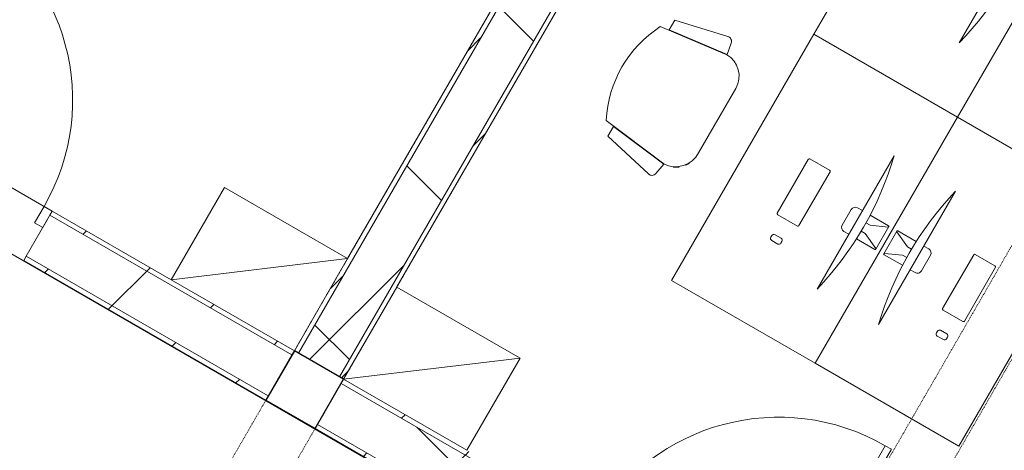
# Model space of a CAD drawing. Header units: centimetres. Extents: x 6036 to 22185, y 5782 to 11383.
# Tile 134 of 256: x 14089 to 14504, y 7749 to 7931. Entities that reach past the tile are written whole.
import ezdxf

# ---------------------------------------------------------------- set-up
doc = ezdxf.new("R2010")
doc.units = ezdxf.units.CM
doc.linetypes.add('Dash', pattern=[0.6, 0.3, -0.3])
for name, color, linetype, lineweight in [('A-COLS', 52, 'Continuous', 9), ('A-COLS-HDLN', 52, 'Dash', 9), ('A-DOOR', 31, 'Continuous', 9), ('A-DOOR-FRAM', 31, 'Continuous', 9), ('A-DOOR-OPNG', 31, 'Continuous', 9), ('A-FLOR', 192, 'Continuous', 9), ('A-GENM', 13, 'Continuous', 9), ('A-WALL', 113, 'Continuous', 9), ('A-WALL-FNSH', 113, 'Continuous', 25), ('A-WALL-PATT', 111, 'Continuous', 25), ('I-FURN', 30, 'Continuous', 9), ('Q-CASE', 31, 'Continuous', 9)]:
    doc.layers.add(name, color=color, linetype=linetype, lineweight=lineweight)
pattern_1 = [(45, (5468.8, 0), (-21.2132, 21.2132), [])]
pattern_2 = [(45, (5468.8, 0), (-53.033, 53.033), []), (135, (5468.8, 0), (-53.033, -53.033), [])]

# ---------------------------------------------------------------- blocks, each defined once
blk = doc.blocks.new('DOOR_Drzwi-1S_P1 - C13-D_Drzwi_90x200_-8233005-7-01 ZestMeble')
at = {"layer": 'A-DOOR'}
for p, q in [((45, -12), (45, -102)), ((48, -15), (45, -15)), ((48, -15), (48, -102)), ((48, -102), (45, -102))]:
    blk.add_line(p, q, dxfattribs=at)
at = {"layer": 'A-DOOR-FRAM'}
for p, q in [((-45, -4), (-49, -4)), ((-49, -4), (-49, -12)), ((-45, -12), (-45, -4)), ((49, -4), (45, -4)), ((45, -4), (45, -12)), ((49, -12), (49, -4)), ((-49, -12), (-45, -12)), ((45, -12), (49, -12))]:
    blk.add_line(p, q, dxfattribs=at)
at = {"layer": 'A-DOOR-OPNG'}
blk.add_arc((45, -12), 90, 180, 270, dxfattribs=at)
blk = doc.blocks.new('DOOR_Drzwi-1S_P1 - C13-D_Drzwi_90x200_-8233004-7-01 ZestMeble')
at = {"layer": 'A-DOOR'}
for p, q in [((48, 102), (45, 102)), ((45, 12), (45, 102)), ((48, 15), (48, 102)), ((48, 15), (45, 15))]:
    blk.add_line(p, q, dxfattribs=at)
at = {"layer": 'A-DOOR-FRAM'}
for p, q in [((-49, 4), (-49, 12)), ((-49, 12), (-45, 12)), ((-45, 12), (-45, 4)), ((45, 4), (45, 12)), ((45, 12), (49, 12)), ((49, 12), (49, 4)), ((-45, 4), (-49, 4)), ((49, 4), (45, 4))]:
    blk.add_line(p, q, dxfattribs=at)
at = {"layer": 'A-DOOR-OPNG'}
blk.add_arc((45, 12), 90, 90, 180, dxfattribs=at)
blk = doc.blocks.new('GEMO_WregaPodstawowaDrewno - GEMO_WregaPodstawowaDrewno-5875956-7-01 ZestMeble')
at = {"layer": 'A-COLS-HDLN', "color": 254}
for p, q in [((-12, 391.15), (-12, -391.15)), ((12, -391.15), (12, 391.15))]:
    blk.add_line(p, q, dxfattribs=at)
blk = doc.blocks.new('FURN_StolBiurowy-Prostokat_P3 - E2_StolBiurowy_150x80_-Biurko-V1-5999151-7-01 ZestMeble')
at = {"layer": 'A-GENM'}
for p, q in [((-5.79, 23.81), (-5.79, 32.77)), ((-5.5, 33.07), (5.5, 33.07)), ((-2.04, 25.91), (-5.22, 32.9)), ((2.04, 25.91), (5.22, 32.9)), ((5.79, 23.81), (5.79, 32.77)), ((-2.04, 23.91), (-2.04, 25.91)), ((2.04, 23.91), (2.04, 25.91)), ((-32.5, 20), (32.5, 20)), ((-5.79, 17.67), (-5.79, 20)), ((5.79, 17.67), (5.79, 20)), ((-3.79, 15.67), (3.79, 15.67)), ((-13.6, -10.08), (-13.6, -0.5)), ((-13.1, 0), (13.1, 0)), ((13.6, -0.5), (13.6, -10.08)), ((21.5, -6.82), (21.5, -3.88)), ((22.5, -2.88), (23.31, -2.88)), ((24.31, -3.88), (24.31, -6.82)), ((23.31, -7.82), (22.5, -7.82)), ((13.1, -10.58), (-13.1, -10.58))]:
    blk.add_line(p, q, dxfattribs=at)
for centre, radius, start, end in [((-5.49, 32.77), 0.3, 24.4894, 180), ((5.49, 32.77), 0.3, 360, 155.5106), ((0, -112.42), 136.35, 76.2108, 103.7892), ((-3.79, 17.67), 2, 180, 270), ((3.79, 17.67), 2, 270, 360), ((-13.1, -0.5), 0.5, 90, 180), ((13.1, -0.5), 0.5, 360, 90), ((22.5, -3.88), 1, 90, 180), ((23.31, -3.88), 1, 360, 90), ((22.5, -6.82), 1, 180, 270), ((23.31, -6.82), 1, 270, 0), ((-13.1, -10.08), 0.5, 180, 270), ((13.1, -10.08), 0.5, 270, 0)]:
    blk.add_arc(centre, radius, start, end, dxfattribs=at)
at = {"layer": 'I-FURN'}
for p, q in [((60, 35), (-60, 35)), ((-60, 35), (-60, -35)), ((-60, -35), (-60, 35)), ((-60, 35), (60, 35)), ((60, -35), (60, 35)), ((60, 35), (60, -35)), ((-60, -35), (60, -35)), ((60, -35), (-60, -35))]:
    blk.add_line(p, q, dxfattribs=at)
blk = doc.blocks.new('FURN_StolBiurowy-Prostokat_P3 - E2_StolBiurowy_150x80_-Biurko-V1-5999152-7-01 ZestMeble')
at = {"layer": 'A-GENM'}
for p, q in [((-13.6, 10.08), (-13.6, 0.5)), ((13.1, 10.58), (-13.1, 10.58)), ((13.6, 0.5), (13.6, 10.08)), ((21.5, 6.82), (21.5, 3.88)), ((23.31, 7.82), (22.5, 7.82)), ((24.31, 3.88), (24.31, 6.82)), ((-13.1, 0), (13.1, 0)), ((22.5, 2.88), (23.31, 2.88)), ((-3.79, -15.67), (3.79, -15.67)), ((-32.5, -20), (32.5, -20)), ((-5.79, -17.67), (-5.79, -20)), ((5.79, -17.67), (5.79, -20)), ((-5.79, -23.81), (-5.79, -32.77)), ((-2.04, -23.91), (-2.04, -25.91)), ((2.04, -23.91), (2.04, -25.91)), ((5.79, -23.81), (5.79, -32.77)), ((-2.04, -25.91), (-5.22, -32.9)), ((2.04, -25.91), (5.22, -32.9)), ((-5.5, -33.07), (5.5, -33.07))]:
    blk.add_line(p, q, dxfattribs=at)
for centre, radius, start, end in [((-13.1, 10.08), 0.5, 90, 180), ((13.1, 10.08), 0.5, 0, 90), ((22.5, 6.82), 1, 90, 180), ((23.31, 6.82), 1, 360, 90), ((-13.1, 0.5), 0.5, 180, 270), ((13.1, 0.5), 0.5, 270, 0), ((22.5, 3.88), 1, 180, 270), ((23.31, 3.88), 1, 270, 0), ((-3.79, -17.67), 2, 90, 180), ((3.79, -17.67), 2, 0, 90), ((0, 112.42), 136.35, 256.2108, 283.7892), ((-5.49, -32.77), 0.3, 180, 335.5106), ((5.49, -32.77), 0.3, 204.4894, 0)]:
    blk.add_arc(centre, radius, start, end, dxfattribs=at)
at = {"layer": 'I-FURN'}
for p, q in [((-60, 35), (60, 35)), ((-60, -35), (-60, 35)), ((60, 35), (-60, 35)), ((-60, 35), (-60, -35)), ((60, 35), (60, -35)), ((60, -35), (60, 35)), ((60, -35), (-60, -35)), ((-60, -35), (60, -35))]:
    blk.add_line(p, q, dxfattribs=at)
blk = doc.blocks.new('FURN_FotelBiurowy_P1 - E2_FotelBiurowy-V81-7-01 ZestMeble')
at = {"layer": 'I-FURN'}
for p, q in [((-22.86, 16), (-26.64, -14.24)), ((26.62, -14.24), (22.86, 16)), ((-28.25, 12), (-33.54, -10.74)), ((-28.25, 12), (-33.54, -10.74)), ((-23.54, 12), (-28.25, 12)), ((-23.54, 12), (-28.25, 12)), ((-26.78, -14.3), (-23.54, 12)), ((-26.78, -14.3), (-23.54, 12)), ((28.25, 12), (23.54, 12)), ((23.54, 12), (26.78, -14.3)), ((26.78, -14.3), (23.54, 12)), ((23.54, 12), (28.25, 12)), ((33.54, -10.74), (28.25, 12)), ((28.25, 12), (33.54, -10.74)), ((-31.77, -13.42), (-26.78, -14.3)), ((-31.77, -13.42), (-26.78, -14.3)), ((26.78, -14.3), (31.77, -13.42)), ((31.77, -13.42), (26.78, -14.3)), ((-15.24, -24.64), (16.23, -24.64))]:
    blk.add_line(p, q, dxfattribs=at)
for centre, radius, start, end in [((0, -28.69), 50.2, 62.9089, 117.0911), ((-31.38, -11.24), 2.21, 166.8942, 260), ((-31.38, -11.24), 2.21, 166.8942, 260), ((31.38, -11.24), 2.21, 280, 13.1058), ((31.38, -11.24), 2.21, 280, 13.1058), ((-15.71, -13.71), 10.94, 182.7998, 272.4813), ((16.23, -14.24), 10.4, 270, 0), ((-16.36, -14.24), 10.28, 203.739, 217.447), ((-16.36, -14.24), 10.28, 233.4079, 243.4033)]:
    blk.add_arc(centre, radius, start, end, dxfattribs=at)
blk = doc.blocks.new('CASE_Szafa_P2 - E21-S_Regal_Instx60x100__Administracja_low-5866280-7-01 ZestMeble')
at = {"layer": 'Q-CASE'}
for p, q in [((30, 0), (-30, 0)), ((-30, 0), (-30, -45)), ((30, 0), (-30, 0)), ((-30, 0), (-30, -45)), ((-30, -45), (30, 0)), ((30, 0), (-30, 0)), ((30, -45), (30, 0)), ((30, -45), (30, 0)), ((-30, -45), (30, -45)), ((-30, -45), (30, -45))]:
    blk.add_line(p, q, dxfattribs=at)

msp = doc.modelspace()

# ---------------------------------------------------------------- hatches: boundary and pattern name
at = {"layer": 'A-COLS'}
h = msp.add_hatch(dxfattribs=at)
h.set_pattern_fill('FP_35', color=256, style=0, pattern_type=2)
h.set_pattern_definition([(45, (5468.8, 0), (-33.67596, 33.67596), [])])
h.paths.add_polyline_path([(13919.63, 7249.78), (13942.72, 7289.78), (13921.94, 7301.78), (13898.84, 7261.78), (13917.18, 7251.2)])
h.paths.add_polyline_path([(14129.27, 7612.89), (14141.27, 7633.67), (14120.48, 7645.67), (14108.48, 7624.89), (14117.4, 7619.74)])
h.paths.add_polyline_path([(14213.27, 7758.38), (14225.27, 7779.16), (14204.48, 7791.16), (14192.48, 7770.38)])
h.paths.add_polyline_path([(14411.81, 8102.27), (14434.9, 8142.27), (14414.12, 8154.27), (14391.03, 8114.27), (14407.87, 8104.54)])
at = {"layer": 'A-WALL-PATT', "lineweight": 9}
h = msp.add_hatch(dxfattribs=at)
h.set_pattern_fill('FP_13', color=256, style=0, pattern_type=2)
h.set_pattern_definition(pattern_1)
h.paths.add_polyline_path([(14206.21, 7790.16), (14392.76, 8113.27), (14391.03, 8114.27), (14204.48, 7791.16)])
h = msp.add_hatch(dxfattribs=at)
h.set_pattern_fill('FP_14', color=256, style=0, pattern_type=2)
h.set_pattern_definition(pattern_2)
h.paths.add_polyline_path([(14223.53, 7780.16), (14410.08, 8103.27), (14392.76, 8113.27), (14206.23, 7790.15)])
h = msp.add_hatch(dxfattribs=at)
h.set_pattern_fill('FP_13', color=256, style=0, pattern_type=2)
h.set_pattern_definition(pattern_1)
h.paths.add_polyline_path([(14225.27, 7779.16), (14411.81, 8102.27), (14410.08, 8103.27), (14223.53, 7780.16)])
h = msp.add_hatch(dxfattribs=at)
h.set_pattern_fill('FP_13', color=256, style=0, pattern_type=2)
h.set_pattern_definition(pattern_1)
h.paths.add_polyline_path([(14203.48, 7789.43), (14204.48, 7791.16), (14102.29, 7850.16), (14101.29, 7848.43), (14202.23, 7790.15)])
h = msp.add_hatch(dxfattribs=at)
h.set_pattern_fill('FP_14', color=256, style=0, pattern_type=2)
h.set_pattern_definition(pattern_2)
h.paths.add_polyline_path([(14193.48, 7772.11), (14203.48, 7789.43), (14101.29, 7848.43), (14091.29, 7831.11), (14166.81, 7787.51)])
h = msp.add_hatch(dxfattribs=at)
h.set_pattern_fill('FP_13', color=256, style=0, pattern_type=2)
h.set_pattern_definition(pattern_1)
h.paths.add_polyline_path([(14192.48, 7770.38), (14193.48, 7772.11), (14091.29, 7831.11), (14090.29, 7829.38), (14166.81, 7785.2)])
h = msp.add_hatch(dxfattribs=at)
h.set_pattern_fill('FP_13', color=256, style=0, pattern_type=2)
h.set_pattern_definition(pattern_1)
h.paths.add_polyline_path([(14326.46, 7718.43), (14327.46, 7720.16), (14225.27, 7779.16), (14224.27, 7777.43), (14299.73, 7733.86)])
h = msp.add_hatch(dxfattribs=at)
h.set_pattern_fill('FP_14', color=256, style=0, pattern_type=2)
h.set_pattern_definition(pattern_2)
h.paths.add_polyline_path([(14316.46, 7701.11), (14326.46, 7718.43), (14224.27, 7777.43), (14214.27, 7760.11), (14299.73, 7710.77)])
h = msp.add_hatch(dxfattribs=at)
h.set_pattern_fill('FP_13', color=256, style=0, pattern_type=2)
h.set_pattern_definition(pattern_1)
h.paths.add_polyline_path([(14315.46, 7699.38), (14316.46, 7701.11), (14214.27, 7760.11), (14213.27, 7758.38), (14265.63, 7728.15)])

# ---------------------------------------------------------------- linework, layer by layer
at = {"layer": 'A-COLS', "lineweight": 25}
for p, q in [((14204.48, 7791.16), (14192.48, 7770.38)), ((14225.27, 7779.16), (14204.48, 7791.16)), ((14213.27, 7758.38), (14225.27, 7779.16)), ((14192.48, 7770.38), (14213.27, 7758.38))]:
    msp.add_line(p, q, dxfattribs=at)
at = {"layer": 'A-FLOR'}
for p, q in [((14400.15, 7650.26), (12113.5, 8970.46)), ((14017.42, 7899.16), (14102.29, 7850.16))]:
    msp.add_line(p, q, dxfattribs=at)
at = {"layer": 'A-WALL', "color": 9, "lineweight": 18}
for p, q in [((14392.76, 8113.27), (14206.21, 7790.16)), ((14410.08, 8103.27), (14223.53, 7780.16)), ((14101.29, 7848.43), (14091.29, 7831.11)), ((14203.48, 7789.43), (14101.29, 7848.43)), ((14193.48, 7772.11), (14091.29, 7831.11)), ((14193.48, 7772.11), (14203.48, 7789.43)), ((14206.21, 7790.16), (14223.53, 7780.16)), ((14224.27, 7777.43), (14214.27, 7760.11)), ((14326.46, 7718.43), (14224.27, 7777.43)), ((14316.46, 7701.11), (14214.27, 7760.11))]:
    msp.add_line(p, q, dxfattribs=at)
at = {"layer": 'A-WALL-FNSH', "color": 253, "lineweight": 9}
for p, q in [((14391.03, 8114.27), (14226.98, 7830.14)), ((14247.77, 7818.14), (14411.81, 8102.27)), ((14102.29, 7850.16), (14101.29, 7848.43)), ((14152.52, 7821.16), (14102.29, 7850.16)), ((14091.29, 7831.11), (14090.29, 7829.38)), ((14090.29, 7829.38), (14192.48, 7770.38)), ((14203.48, 7789.43), (14204.48, 7791.16)), ((14204.48, 7791.16), (14206.21, 7790.16)), ((14223.53, 7780.16), (14225.27, 7779.16)), ((14225.27, 7779.16), (14224.27, 7777.43)), ((14192.48, 7770.38), (14193.48, 7772.11)), ((14214.27, 7760.11), (14213.27, 7758.38)), ((14213.27, 7758.38), (14315.46, 7699.38))]:
    msp.add_line(p, q, dxfattribs=at)

# ---------------------------------------------------------------- block references
at = {"layer": 'A-COLS-HDLN', "color": 254, "rotation": 149.9999999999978}
for p in [(14166.87, 7702.03), (14374.72, 7582.03)]:
    msp.add_blockref('GEMO_WregaPodstawowaDrewno - GEMO_WregaPodstawowaDrewno-5875956-7-01 ZestMeble', p, dxfattribs=at)
at = {"layer": 'A-DOOR'}
for name, p, rotation in [('DOOR_Drzwi-1S_P1 - C13-D_Drzwi_90x200_-8233005-7-01 ZestMeble', (14053.86, 7864.27), 150.0000000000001), ('DOOR_Drzwi-1S_P1 - C13-D_Drzwi_90x200_-8233004-7-01 ZestMeble', (14363.89, 7685.27), 330.0000000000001)]:
    msp.add_blockref(name, p, dxfattribs=dict(at, rotation=rotation))
at = {"layer": 'I-FURN'}
for name, p, rotation in [('FURN_StolBiurowy-Prostokat_P3 - E2_StolBiurowy_150x80_-Biurko-V1-5999151-7-01 ZestMeble', (14484.01, 7959.33), 239.9999999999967), ('FURN_StolBiurowy-Prostokat_P3 - E2_StolBiurowy_150x80_-Biurko-V1-5999152-7-01 ZestMeble', (14544.64, 7924.33), 239.999999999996), ('FURN_FotelBiurowy_P1 - E2_FotelBiurowy-V81-7-01 ZestMeble', (14361.36, 7900.29), 59.99999999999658), ('FURN_StolBiurowy-Prostokat_P3 - E2_StolBiurowy_150x80_-Biurko-V1-5999151-7-01 ZestMeble', (14424.01, 7855.4), 239.9999999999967), ('FURN_StolBiurowy-Prostokat_P3 - E2_StolBiurowy_150x80_-Biurko-V1-5999152-7-01 ZestMeble', (14484.64, 7820.4), 239.999999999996)]:
    msp.add_blockref(name, p, dxfattribs=dict(at, rotation=rotation))
at = {"layer": 'Q-CASE', "rotation": 149.9999999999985}
for p in [(14178.5, 7806.16), (14251.25, 7764.16)]:
    msp.add_blockref('CASE_Szafa_P2 - E21-S_Regal_Instx60x100__Administracja_low-5866280-7-01 ZestMeble', p, dxfattribs=at)

doc.saveas('drawing.dxf')
